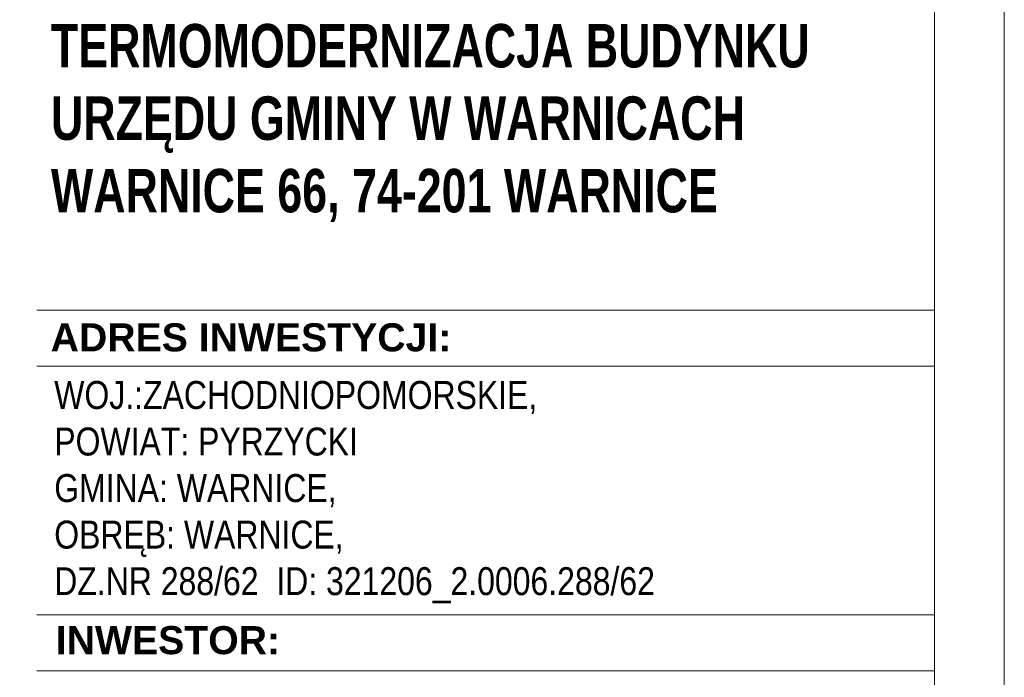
# Model space of a CAD drawing. Header units: millimetres. Extents: x 8949 to 18258, y -1077 to 30686.
# Tile 84 of 89: x 15787 to 16492, y 28315 to 28786. Entities that reach past the tile are written whole.
import ezdxf

# ---------------------------------------------------------------- set-up
doc = ezdxf.new("R2010")
doc.units = ezdxf.units.MM
doc.set_wipeout_variables(frame=1)
doc.layers.add('0A_TABELKA', color=7, linetype='Continuous', lineweight=0)
doc.layers.add('0Z_OPISY', color=7, linetype='Continuous', lineweight=9)
doc.styles.add('Arial', font='arial.ttf')

msp = doc.modelspace()

# ---------------------------------------------------------------- wipeouts: each hides what was drawn before it
msp.add_wipeout([(15798.95, 27492.07), (15798.95, 28829.06), (16442.45, 28829.06), (16442.45, 27492.07)]).dxf.layer = '0A_TABELKA'

# ---------------------------------------------------------------- next in the draw order: linework, layer by layer
at = {"layer": '0A_TABELKA'}
for p, q in [((15798.95, 28578.3), (16442.45, 28578.3)), ((15798.95, 28538.08), (16442.45, 28538.08)), ((15798.95, 28360.08), (16442.45, 28360.08)), ((15798.95, 28319.86), (16442.45, 28319.86))]:
    msp.add_line(p, q, dxfattribs=at)
at = {"layer": '0Z_OPISY'}
for points in [[(12292.45, 27442.07), (16492.45, 27442.07), (16492.45, 30412.07), (12292.45, 30412.07)], [(12342.45, 27492.07), (16442.45, 27492.07), (16442.45, 30362.07), (12342.45, 30362.07)]]:
    msp.add_lwpolyline(points, close=True, dxfattribs=at)

# ---------------------------------------------------------------- next in the draw order: texts
at = {"layer": '0A_TABELKA', "attachment_point": 1, "style": 'Arial'}
for s, insert, char_height, width in [('{\\fArial Narrow|b1|i0|c238|p34;\\H1.23077x;\\W0.9;TERMOMODERNIZACJA BUDYNKU \\PURZĘDU GMINY W WARNICACH\\PWARNICE 66, 74-201 WARNICE }', (15809.18, 28783.29), 25.3, 633.2733), ('{\\W1;\\fArial|b1|i0|c238|p34;ADRES INWESTYCJI: }', (15808.97, 28568.88), 20.1094, 424.3316), ('\\A1;{\\fArial Narrow|b0|i0|c238|p34;WOJ.:ZACHODNIOPOMORSKIE, \\PPOWIAT: PYRZYCKI\\PGMINA: WARNICE, \\POBRĘB: WARNICE,\\PDZ.NR 288/62  ID: 321206_2.0006.288/62}', (15811.55, 28527.53), 20, 697.0338), ('{\\W1;\\fArial|b1|i0|c238|p34;INWESTOR: }', (15812.66, 28351.96), 20.1094, 29.0235)]:
    msp.add_mtext(s, dxfattribs=dict(at, insert=insert, char_height=char_height, width=width))

doc.saveas('drawing.dxf')
